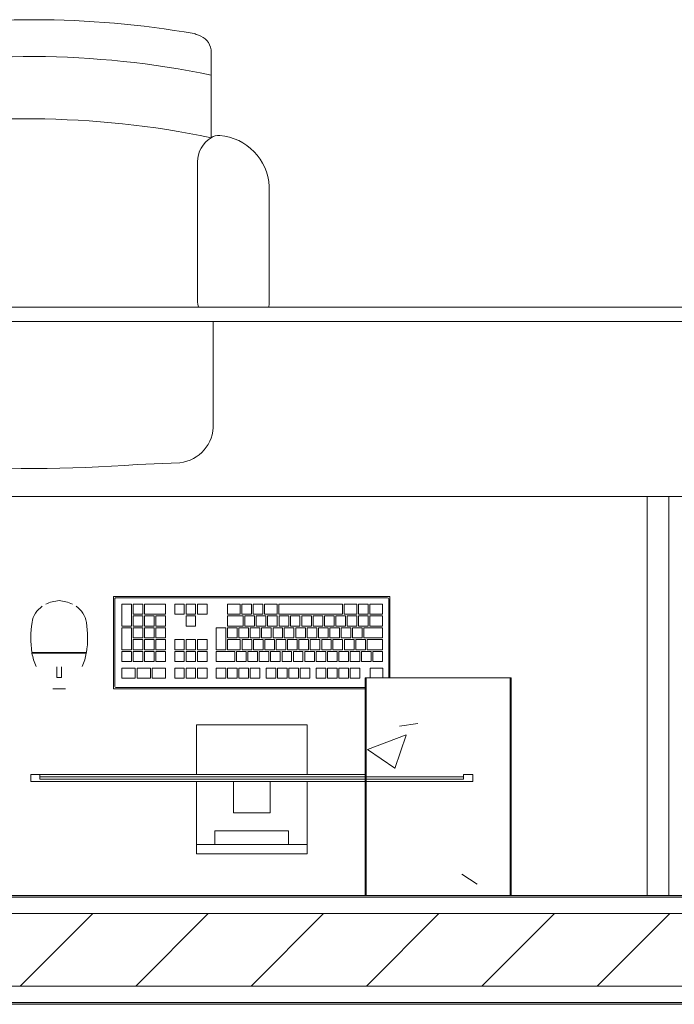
# Model space of a CAD drawing. Header units: metres. Extents: x 2.9 to 42.3, y -72.9 to -49.3.
# Tile 219 of 256: x 22.1 to 23, y -71.9 to -70.6. Entities that reach past the tile are written whole.
import ezdxf

# ---------------------------------------------------------------- set-up
doc = ezdxf.new("R2010")
doc.units = ezdxf.units.M
for name, color, linetype, lineweight in [('A-COLS', 7, 'Continuous', 18), ('A-FLOR', 7, 'Continuous', 18), ('A-GENM', 7, 'Continuous', 18), ('A-WALL', 7, 'Continuous', 18), ('A-WALL-PATT', 7, 'Continuous', 18), ('I-FURN', 7, 'Continuous', 18), ('I-WALL', 7, 'Continuous', 18), ('S-COLS', 7, 'Continuous', 18)]:
    doc.layers.add(name, color=color, linetype=linetype, lineweight=lineweight)
pattern_1 = [(50, (21.555, -62.929), (0.546555, -0.047815), [0.05715, -0.62865]), (355, (21.555, -62.929), (-0.105728, 0.573166), [0.04572, -0.50292]), (100.451, (21.601, -62.933), (0.440828, 0.525349), [0.04857, -0.53427]), (46.184, (21.555, -62.776), (0.813237, -0.12613), [0.08573, -0.94298]), (96.636, (21.623, -62.787), (0.712212, 0.742287), [0.07286, -0.80141]), (351.184, (21.555, -62.776), (0.712217, 0.742274), [0.06858, -0.75438]), (21, (21.631, -62.814), (0.454846, -0.306795), [0.05715, -0.62865]), (326, (21.631, -62.814), (0.185405, 0.55256), [0.04572, -0.50292]), (71.451, (21.669, -62.84), (0.640251, 0.245763), [0.04857, -0.53427]), (37.5, (21.555, -62.929), (0.009261, 0.2536672), [0.02515, -0.47168, 0.02515, -0.48539, -0.50482]), (37.5, (21.555, -62.929), (0.009261, 0.2536672), [-1.007, 0.02515, -0.47968]), (7.5, (21.555, -62.929), (0.2004558, 0.300546), [0.02515, -0.26594, 0.02515, -0.46025, -0.1924]), (7.5, (21.555, -62.929), (0.2004558, 0.300546), [-0.77648, 0.02515, -0.16726]), (327.5, (21.385, -62.929), (0.4067682, -0.0171882), [0.02515, -0.16535, 0.02515, -0.56921, -0.78867]), (327.5, (21.385, -62.929), (0.4067682, -0.0171882), [-0.78486, 0.02515, -0.76352]), (317.5, (21.309, -62.929), (0.444383, 0.0762794), [0.02515, -0.2225, 0.02515, -0.36957, -0.56007]), (317.5, (21.309, -62.929), (0.444383, 0.0762794), [-0.64237, 0.02515, -0.53492])]

# ---------------------------------------------------------------- blocks, each defined once
blk = doc.blocks.new('CADEIRA GIRATÓRIA OPERACIONAL COM BRAÇO - High Back Fully Upholstered-1901921-2PAV')
at = {"layer": 'I-FURN', "color": 253, "true_color": 0xaaaaaa}
for p, q in [((-0.1421, -0.0052), (-0.2007, -0.0078)), ((0.2007, -0.0078), (0.1421, -0.0052)), ((-0.2469, -0.0612), (-0.2469, -0.2023)), ((0.2469, -0.2023), (0.2469, -0.0612)), ((-0.3242, -0.2293), (-0.3242, -0.3887)), ((0.3242, -0.3887), (0.3242, -0.2293)), ((-0.2252, -0.2315), (-0.2252, -0.4225)), ((0.2252, -0.2315), (0.2252, -0.4225)), ((-0.2439, -0.4559), (-0.2439, -0.5772)), ((0.2439, -0.5772), (0.2439, -0.4559))]:
    blk.add_line(p, q, dxfattribs=at)
for centre, radius, start, end in [((0, -1.953), 1.953, 85.8275, 94.1725), ((-0.195, -0.0595), 0.052, 96.2753, 181.8688), ((0.195, -0.0595), 0.052, 358.1312, 83.7247), ((-0.2983, -0.2293), 0.0259, 163.859, 180), ((-0.2539, -0.2315), 0.0287, 360, 19.5958), ((0.2539, -0.2315), 0.0287, 160.4042, 180), ((0.2983, -0.2293), 0.0259, 360, 16.141), ((-0.2492, -0.3843), 0.0751, 183.3831, 264.7806), ((0.2492, -0.3843), 0.0751, 275.2194, 356.6169), ((-0.2643, -0.4225), 0.0391, 301.4893, 360), ((0.2643, -0.4225), 0.0391, 180, 238.5107), ((-0.2543, -0.4408), 0.0184, 264.7806, 304.7545), ((0.0083, 0.7541), 1.236, 258.2294, 281.0827), ((0.2543, -0.4408), 0.0184, 235.2455, 275.2194), ((0.2543, -0.4408), 0.0184, 235.2455, 275.2194), ((0.0063, 0.6682), 1.236, 258.3229, 281.0827), ((-0.2192, -0.5734), 0.0249, 188.7931, 252.7089), ((0.2192, -0.5734), 0.0249, 287.2911, 351.2069), ((-0.1985, -0.5252), 0.0773, 248.6542, 253.5306), ((0, 0.6572), 1.2757, 260.0509, 279.9491), ((0.1985, -0.5252), 0.0773, 286.4694, 291.3458)]:
    blk.add_arc(centre, radius, start, end, dxfattribs=at)
blk = doc.blocks.new('COMPUTADOR_ TECLADO_MONITOR_MOUSE - Keyboard-V11-2PAV')
at = {"layer": 'A-GENM', "color": 253, "true_color": 0xaaaaaa}
for p, q in [((0.0762, 0.2274), (-0.0762, 0.2274)), ((-0.0762, 0.2274), (-0.0762, 0.2147)), ((0.0762, 0.2147), (0.0762, 0.2274)), ((-0.0762, 0.2147), (0.0762, 0.2147)), ((-0.0762, 0.2084), (-0.0762, 0.2147)), ((-0.0762, 0.1278), (-0.0762, 0.2084)), ((0.0508, 0.2147), (-0.0508, 0.2147)), ((-0.0508, 0.2147), (-0.0508, 0.1957)), ((0.0508, 0.1957), (0.0508, 0.2147)), ((0.0762, 0.2147), (0.0762, 0.2084)), ((0.0762, 0.2084), (0.0762, 0.1278)), ((-0.0508, 0.1957), (0.0508, 0.1957)), ((0.0254, 0.1711), (-0.0254, 0.1711)), ((-0.0254, 0.1711), (-0.0254, 0.1278)), ((0.0254, 0.1278), (0.0254, 0.1711)), ((0.3048, 0.1278), (-0.3048, 0.1278)), ((-0.3048, 0.1278), (-0.3048, 0.1183)), ((-0.2921, 0.1183), (-0.2921, 0.1246)), ((-0.2921, 0.1246), (0.2921, 0.1246)), ((0.2921, 0.1246), (-0.2921, 0.1246)), ((-0.2921, 0.1246), (-0.2921, 0.1214)), ((-0.0254, 0.1278), (0.0254, 0.1278)), ((0.2921, 0.1246), (0.2921, 0.1183)), ((0.2921, 0.1214), (0.2921, 0.1246)), ((0.3048, 0.1183), (0.3048, 0.1278)), ((-0.3048, 0.1183), (-0.2921, 0.1183)), ((-0.2921, 0.1214), (0.2921, 0.1214)), ((0.2921, 0.1183), (-0.1563, 0.1183)), ((-0.0762, 0.0496), (-0.0762, 0.1178)), ((0.0762, 0.1178), (0.0762, 0.0496)), ((0.2921, 0.1183), (0.3048, 0.1183)), ((-0.0762, 0.0496), (0.0762, 0.0496)), ((-0.1563, 0), (0.1905, 0)), ((0.1873, -0.0016), (-0.1563, -0.0016)), ((0.1889, -0.1238), (0.1889, -0.0032)), ((0.1905, 0), (0.1905, -0.127)), ((0.2742, 0), (0.2569, 0)), ((-0.1905, -0.127), (-0.1905, -0.015)), ((-0.1889, -0.015), (-0.1889, -0.1238)), ((-0.1808, -0.015), (-0.1808, -0.0285)), ((-0.1632, -0.0285), (-0.1632, -0.015)), ((-0.1358, -0.0146), (-0.149, -0.0146)), ((-0.149, -0.0146), (-0.149, -0.0285)), ((-0.1358, -0.0285), (-0.1358, -0.0146)), ((-0.1201, -0.0146), (-0.1333, -0.0146)), ((-0.1333, -0.0146), (-0.1333, -0.0285)), ((-0.1201, -0.0285), (-0.1201, -0.0146)), ((-0.1044, -0.0146), (-0.1177, -0.0146)), ((-0.1177, -0.0146), (-0.1177, -0.0285)), ((-0.1044, -0.0285), (-0.1044, -0.0146)), ((-0.0887, -0.0146), (-0.102, -0.0146)), ((-0.102, -0.0146), (-0.102, -0.0285)), ((-0.0887, -0.0285), (-0.0887, -0.0146)), ((-0.0668, -0.0146), (-0.0801, -0.0146)), ((-0.0801, -0.0146), (-0.0801, -0.0285)), ((-0.0668, -0.0285), (-0.0668, -0.0146)), ((-0.0512, -0.0146), (-0.0644, -0.0146)), ((-0.0644, -0.0146), (-0.0644, -0.0285)), ((-0.0512, -0.0285), (-0.0512, -0.0146)), ((-0.0355, -0.0146), (-0.0488, -0.0146)), ((-0.0488, -0.0146), (-0.0488, -0.0285)), ((-0.0355, -0.0285), (-0.0355, -0.0146)), ((-0.0198, -0.0146), (-0.0331, -0.0146)), ((-0.0331, -0.0146), (-0.0331, -0.0285)), ((-0.0198, -0.0285), (-0.0198, -0.0146)), ((0.0021, -0.0146), (-0.0112, -0.0146)), ((-0.0112, -0.0146), (-0.0112, -0.0285)), ((0.0021, -0.0285), (0.0021, -0.0146)), ((0.0177, -0.0146), (0.0045, -0.0146)), ((0.0045, -0.0146), (0.0045, -0.0285)), ((0.0177, -0.0285), (0.0177, -0.0146)), ((0.0334, -0.0146), (0.0202, -0.0146)), ((0.0202, -0.0146), (0.0202, -0.0285)), ((0.0334, -0.0285), (0.0334, -0.0146)), ((0.0491, -0.0146), (0.0358, -0.0146)), ((0.0358, -0.0146), (0.0358, -0.0285)), ((0.0491, -0.0285), (0.0491, -0.0146)), ((0.075, -0.0146), (0.0617, -0.0146)), ((0.0617, -0.0146), (0.0617, -0.0285)), ((0.075, -0.0285), (0.075, -0.0146)), ((0.0906, -0.0146), (0.0774, -0.0146)), ((0.0774, -0.0146), (0.0774, -0.0285)), ((0.0906, -0.0285), (0.0906, -0.0146)), ((0.1063, -0.0146), (0.093, -0.0146)), ((0.093, -0.0146), (0.093, -0.0285)), ((0.1063, -0.0285), (0.1063, -0.0146)), ((0.1372, -0.0146), (0.1188, -0.0146)), ((0.1188, -0.0146), (0.1188, -0.0285)), ((0.1372, -0.0285), (0.1372, -0.0146)), ((0.1581, -0.0146), (0.1398, -0.0146)), ((0.1398, -0.0146), (0.1398, -0.0285)), ((0.1581, -0.0285), (0.1581, -0.0146)), ((0.1791, -0.0146), (0.1607, -0.0146)), ((0.1607, -0.0146), (0.1607, -0.0285)), ((0.1791, -0.0285), (0.1791, -0.0146)), ((0.2686, -0.0156), (0.2622, -0.0156)), ((0.2622, -0.0156), (0.2622, -0.0303)), ((0.2686, -0.0303), (0.2686, -0.0156)), ((-0.1808, -0.0285), (-0.1632, -0.0285)), ((-0.1671, -0.0376), (-0.1804, -0.0376)), ((-0.1804, -0.0376), (-0.1804, -0.0515)), ((-0.1671, -0.0515), (-0.1671, -0.0376)), ((-0.1514, -0.0376), (-0.1647, -0.0376)), ((-0.1647, -0.0376), (-0.1647, -0.0515)), ((-0.1514, -0.0515), (-0.1514, -0.0376)), ((-0.149, -0.0285), (-0.1358, -0.0285)), ((-0.1358, -0.0376), (-0.149, -0.0376)), ((-0.149, -0.0376), (-0.149, -0.0515)), ((-0.1358, -0.0515), (-0.1358, -0.0376)), ((-0.1333, -0.0285), (-0.1201, -0.0285)), ((-0.1201, -0.0376), (-0.1333, -0.0376)), ((-0.1333, -0.0376), (-0.1333, -0.0515)), ((-0.1201, -0.0515), (-0.1201, -0.0376)), ((-0.1177, -0.0285), (-0.1044, -0.0285)), ((-0.1044, -0.0376), (-0.1177, -0.0376)), ((-0.1177, -0.0376), (-0.1177, -0.0515)), ((-0.1044, -0.0515), (-0.1044, -0.0376)), ((-0.102, -0.0285), (-0.0887, -0.0285)), ((-0.0887, -0.0376), (-0.102, -0.0376)), ((-0.102, -0.0376), (-0.102, -0.0515)), ((-0.0887, -0.0515), (-0.0887, -0.0376)), ((-0.0731, -0.0376), (-0.0863, -0.0376)), ((-0.0863, -0.0376), (-0.0863, -0.0515)), ((-0.0801, -0.0285), (-0.0668, -0.0285)), ((-0.0731, -0.0515), (-0.0731, -0.0376)), ((-0.0574, -0.0376), (-0.0706, -0.0376)), ((-0.0706, -0.0376), (-0.0706, -0.0515)), ((-0.0644, -0.0285), (-0.0512, -0.0285)), ((-0.0574, -0.0515), (-0.0574, -0.0376)), ((-0.0417, -0.0376), (-0.055, -0.0376)), ((-0.055, -0.0376), (-0.055, -0.0515)), ((-0.0488, -0.0285), (-0.0355, -0.0285)), ((-0.0417, -0.0515), (-0.0417, -0.0376)), ((-0.026, -0.0376), (-0.0393, -0.0376)), ((-0.0393, -0.0376), (-0.0393, -0.0515)), ((-0.0331, -0.0285), (-0.0198, -0.0285)), ((-0.026, -0.0515), (-0.026, -0.0376)), ((-0.0103, -0.0376), (-0.0236, -0.0376)), ((-0.0236, -0.0376), (-0.0236, -0.0515)), ((-0.0112, -0.0285), (0.0021, -0.0285)), ((-0.0103, -0.0515), (-0.0103, -0.0376)), ((0.0053, -0.0376), (-0.0079, -0.0376)), ((-0.0079, -0.0376), (-0.0079, -0.0515)), ((0.0045, -0.0285), (0.0177, -0.0285)), ((0.0053, -0.0515), (0.0053, -0.0376)), ((0.021, -0.0376), (0.0077, -0.0376)), ((0.0077, -0.0376), (0.0077, -0.0515)), ((0.0202, -0.0285), (0.0334, -0.0285)), ((0.021, -0.0515), (0.021, -0.0376)), ((0.0491, -0.0376), (0.0234, -0.0376)), ((0.0234, -0.0376), (0.0234, -0.0515)), ((0.0358, -0.0285), (0.0491, -0.0285)), ((0.0491, -0.0515), (0.0491, -0.0376)), ((0.0617, -0.0285), (0.075, -0.0285)), ((0.075, -0.0376), (0.0617, -0.0376)), ((0.0617, -0.0376), (0.0617, -0.0515)), ((0.075, -0.0515), (0.075, -0.0376)), ((0.0774, -0.0285), (0.0906, -0.0285)), ((0.0906, -0.0376), (0.0774, -0.0376)), ((0.0774, -0.0376), (0.0774, -0.0515)), ((0.0906, -0.0515), (0.0906, -0.0376)), ((0.093, -0.0285), (0.1063, -0.0285)), ((0.1063, -0.0376), (0.093, -0.0376)), ((0.093, -0.0376), (0.093, -0.0515)), ((0.1063, -0.0515), (0.1063, -0.0376)), ((0.1188, -0.0285), (0.1372, -0.0285)), ((0.1321, -0.0376), (0.1188, -0.0376)), ((0.1188, -0.0376), (0.1188, -0.0515)), ((0.1321, -0.0515), (0.1321, -0.0376)), ((0.1477, -0.0376), (0.1345, -0.0376)), ((0.1345, -0.0376), (0.1345, -0.0515)), ((0.1398, -0.0285), (0.1581, -0.0285)), ((0.1477, -0.0515), (0.1477, -0.0376)), ((0.1634, -0.0376), (0.1501, -0.0376)), ((0.1501, -0.0376), (0.1501, -0.0515)), ((0.1607, -0.0285), (0.1791, -0.0285)), ((0.1634, -0.0515), (0.1634, -0.0376)), ((0.1791, -0.0376), (0.1658, -0.0376)), ((0.1658, -0.0376), (0.1658, -0.0515)), ((0.1791, -0.0515), (0.1791, -0.0376)), ((-0.1804, -0.0515), (-0.1671, -0.0515)), ((-0.1591, -0.0539), (-0.1804, -0.0539)), ((-0.1804, -0.0539), (-0.1804, -0.0678)), ((-0.1647, -0.0515), (-0.1514, -0.0515)), ((-0.1591, -0.0678), (-0.1591, -0.0539)), ((-0.1434, -0.0539), (-0.1566, -0.0539)), ((-0.1566, -0.0539), (-0.1566, -0.0678)), ((-0.149, -0.0515), (-0.1358, -0.0515)), ((-0.1434, -0.0678), (-0.1434, -0.0539)), ((-0.1277, -0.0539), (-0.141, -0.0539)), ((-0.141, -0.0539), (-0.141, -0.0678)), ((-0.1333, -0.0515), (-0.1201, -0.0515)), ((-0.1277, -0.0678), (-0.1277, -0.0539)), ((-0.112, -0.0539), (-0.1253, -0.0539)), ((-0.1253, -0.0539), (-0.1253, -0.0678)), ((-0.1177, -0.0515), (-0.1044, -0.0515)), ((-0.112, -0.0678), (-0.112, -0.0539)), ((-0.0964, -0.0539), (-0.1096, -0.0539)), ((-0.1096, -0.0539), (-0.1096, -0.0678)), ((-0.102, -0.0515), (-0.0887, -0.0515)), ((-0.0964, -0.0678), (-0.0964, -0.0539)), ((-0.0807, -0.0539), (-0.0939, -0.0539)), ((-0.0939, -0.0539), (-0.0939, -0.0678)), ((-0.0863, -0.0515), (-0.0731, -0.0515)), ((-0.0807, -0.0678), (-0.0807, -0.0539)), ((-0.065, -0.0539), (-0.0783, -0.0539)), ((-0.0783, -0.0539), (-0.0783, -0.0678)), ((-0.0706, -0.0515), (-0.0574, -0.0515)), ((-0.065, -0.0678), (-0.065, -0.0539)), ((-0.0493, -0.0539), (-0.0626, -0.0539)), ((-0.0626, -0.0539), (-0.0626, -0.0678)), ((-0.055, -0.0515), (-0.0417, -0.0515)), ((-0.0493, -0.0678), (-0.0493, -0.0539)), ((-0.0336, -0.0539), (-0.0469, -0.0539)), ((-0.0469, -0.0539), (-0.0469, -0.0678)), ((-0.0393, -0.0515), (-0.026, -0.0515)), ((-0.0336, -0.0678), (-0.0336, -0.0539)), ((-0.018, -0.0539), (-0.0312, -0.0539)), ((-0.0312, -0.0539), (-0.0312, -0.0678)), ((-0.0236, -0.0515), (-0.0103, -0.0515)), ((-0.018, -0.0678), (-0.018, -0.0539)), ((-0.0023, -0.0539), (-0.0156, -0.0539)), ((-0.0156, -0.0539), (-0.0156, -0.0678)), ((-0.0079, -0.0515), (0.0053, -0.0515)), ((-0.0023, -0.0678), (-0.0023, -0.0539)), ((0.0134, -0.0539), (0.0001, -0.0539)), ((0.0001, -0.0539), (0.0001, -0.0678)), ((0.0077, -0.0515), (0.021, -0.0515)), ((0.0134, -0.0678), (0.0134, -0.0539)), ((0.0334, -0.0539), (0.0158, -0.0539)), ((0.0158, -0.0539), (0.0158, -0.0678)), ((0.0234, -0.0515), (0.0491, -0.0515)), ((0.0334, -0.0678), (0.0334, -0.0539)), ((0.0491, -0.0539), (0.0359, -0.0539)), ((0.0359, -0.0539), (0.0359, -0.0841)), ((0.0491, -0.0841), (0.0491, -0.0539)), ((0.0617, -0.0515), (0.075, -0.0515)), ((0.0617, -0.0539), (0.0617, -0.0678)), ((0.075, -0.0539), (0.0617, -0.0539)), ((0.075, -0.0678), (0.075, -0.0539)), ((0.0774, -0.0515), (0.0906, -0.0515)), ((0.0774, -0.0539), (0.0774, -0.0678)), ((0.0906, -0.0539), (0.0774, -0.0539)), ((0.0906, -0.0678), (0.0906, -0.0539)), ((0.093, -0.0515), (0.1063, -0.0515)), ((0.093, -0.0539), (0.093, -0.0678)), ((0.1063, -0.0539), (0.093, -0.0539)), ((0.1063, -0.0678), (0.1063, -0.0539)), ((0.1188, -0.0515), (0.1321, -0.0515)), ((0.1321, -0.0539), (0.1188, -0.0539)), ((0.1188, -0.0539), (0.1188, -0.0678)), ((0.1321, -0.0678), (0.1321, -0.0539)), ((0.1345, -0.0515), (0.1477, -0.0515)), ((0.1477, -0.0539), (0.1345, -0.0539)), ((0.1345, -0.0539), (0.1345, -0.0678)), ((0.1477, -0.0678), (0.1477, -0.0539)), ((0.1501, -0.0515), (0.1634, -0.0515)), ((0.1634, -0.0539), (0.1501, -0.0539)), ((0.1501, -0.0539), (0.1501, -0.0678)), ((0.1634, -0.0678), (0.1634, -0.0539)), ((0.1658, -0.0515), (0.1791, -0.0515)), ((0.1791, -0.0539), (0.1658, -0.0539)), ((0.1658, -0.0539), (0.1658, -0.0841)), ((0.1791, -0.0841), (0.1791, -0.0539)), ((0.3031, -0.0502), (0.228, -0.0502)), ((0.303, -0.0493), (0.2281, -0.0493)), ((0.229, -0.0493), (0.229, -0.0502)), ((0.229, -0.0502), (0.229, -0.0493)), ((0.3022, -0.0502), (0.3022, -0.0493)), ((0.3022, -0.0493), (0.3022, -0.0502)), ((-0.1804, -0.0678), (-0.1591, -0.0678)), ((-0.1566, -0.0678), (-0.1434, -0.0678)), ((-0.141, -0.0678), (-0.1277, -0.0678)), ((-0.1253, -0.0678), (-0.112, -0.0678)), ((-0.1096, -0.0678), (-0.0964, -0.0678)), ((-0.0939, -0.0678), (-0.0807, -0.0678)), ((-0.0783, -0.0678), (-0.065, -0.0678)), ((-0.0626, -0.0678), (-0.0493, -0.0678)), ((-0.0469, -0.0678), (-0.0336, -0.0678)), ((-0.0312, -0.0678), (-0.018, -0.0678)), ((-0.0156, -0.0678), (-0.0023, -0.0678)), ((0.0001, -0.0678), (0.0134, -0.0678)), ((0.0158, -0.0678), (0.0334, -0.0678)), ((0.0617, -0.0678), (0.075, -0.0678)), ((0.0774, -0.0678), (0.0906, -0.0678)), ((0.093, -0.0678), (0.1063, -0.0678)), ((0.1188, -0.0678), (0.1321, -0.0678)), ((0.1345, -0.0678), (0.1477, -0.0678)), ((0.1501, -0.0678), (0.1634, -0.0678)), ((-0.1547, -0.0702), (-0.1804, -0.0702)), ((-0.1804, -0.0702), (-0.1804, -0.0841)), ((-0.1547, -0.0841), (-0.1547, -0.0702)), ((-0.139, -0.0702), (-0.1523, -0.0702)), ((-0.1523, -0.0702), (-0.1523, -0.0841)), ((-0.139, -0.0841), (-0.139, -0.0702)), ((-0.1233, -0.0702), (-0.1366, -0.0702)), ((-0.1366, -0.0702), (-0.1366, -0.0841)), ((-0.1233, -0.0841), (-0.1233, -0.0702)), ((-0.1076, -0.0702), (-0.1209, -0.0702)), ((-0.1209, -0.0702), (-0.1209, -0.0841)), ((-0.1076, -0.0841), (-0.1076, -0.0702)), ((-0.092, -0.0702), (-0.1052, -0.0702)), ((-0.1052, -0.0702), (-0.1052, -0.0841)), ((-0.092, -0.0841), (-0.092, -0.0702)), ((-0.0763, -0.0702), (-0.0896, -0.0702)), ((-0.0896, -0.0702), (-0.0896, -0.0841)), ((-0.0763, -0.0841), (-0.0763, -0.0702)), ((-0.0606, -0.0702), (-0.0739, -0.0702)), ((-0.0739, -0.0702), (-0.0739, -0.0841)), ((-0.0606, -0.0841), (-0.0606, -0.0702)), ((-0.0449, -0.0702), (-0.0582, -0.0702)), ((-0.0582, -0.0702), (-0.0582, -0.0841)), ((-0.0449, -0.0841), (-0.0449, -0.0702)), ((-0.0293, -0.0702), (-0.0425, -0.0702)), ((-0.0425, -0.0702), (-0.0425, -0.0841)), ((-0.0293, -0.0841), (-0.0293, -0.0702)), ((-0.0136, -0.0702), (-0.0268, -0.0702)), ((-0.0268, -0.0702), (-0.0268, -0.0841)), ((-0.0136, -0.0841), (-0.0136, -0.0702)), ((0.0021, -0.0702), (-0.0112, -0.0702)), ((-0.0112, -0.0702), (-0.0112, -0.0841)), ((0.0021, -0.0841), (0.0021, -0.0702)), ((0.0178, -0.0702), (0.0045, -0.0702)), ((0.0045, -0.0702), (0.0045, -0.0841)), ((0.0178, -0.0841), (0.0178, -0.0702)), ((0.0334, -0.0702), (0.0202, -0.0702)), ((0.0202, -0.0702), (0.0202, -0.0841)), ((0.0334, -0.0841), (0.0334, -0.0702)), ((0.1321, -0.0702), (0.1188, -0.0702)), ((0.1188, -0.0702), (0.1188, -0.0841)), ((0.1321, -0.0841), (0.1321, -0.0702)), ((0.1477, -0.0702), (0.1345, -0.0702)), ((0.1345, -0.0702), (0.1345, -0.0841)), ((0.1477, -0.0841), (0.1477, -0.0702)), ((0.1634, -0.0702), (0.1501, -0.0702)), ((0.1501, -0.0702), (0.1501, -0.0841)), ((0.1634, -0.0841), (0.1634, -0.0702)), ((-0.1804, -0.0841), (-0.1547, -0.0841)), ((-0.163, -0.0865), (-0.1804, -0.0865)), ((-0.1804, -0.0865), (-0.1804, -0.1004)), ((-0.163, -0.1004), (-0.163, -0.0865)), ((-0.1473, -0.0865), (-0.1606, -0.0865)), ((-0.1606, -0.0865), (-0.1606, -0.1004)), ((-0.1523, -0.0841), (-0.139, -0.0841)), ((-0.1473, -0.1004), (-0.1473, -0.0865)), ((-0.1317, -0.0865), (-0.1449, -0.0865)), ((-0.1449, -0.0865), (-0.1449, -0.1004)), ((-0.1366, -0.0841), (-0.1233, -0.0841)), ((-0.1317, -0.1004), (-0.1317, -0.0865)), ((-0.116, -0.0865), (-0.1292, -0.0865)), ((-0.1292, -0.0865), (-0.1292, -0.1004)), ((-0.1209, -0.0841), (-0.1076, -0.0841)), ((-0.116, -0.1004), (-0.116, -0.0865)), ((-0.1003, -0.0865), (-0.1136, -0.0865)), ((-0.1136, -0.0865), (-0.1136, -0.1004)), ((-0.1052, -0.0841), (-0.092, -0.0841)), ((-0.1003, -0.1004), (-0.1003, -0.0865)), ((-0.0846, -0.0865), (-0.0979, -0.0865)), ((-0.0979, -0.0865), (-0.0979, -0.1004)), ((-0.0896, -0.0841), (-0.0763, -0.0841)), ((-0.0846, -0.1004), (-0.0846, -0.0865)), ((-0.069, -0.0865), (-0.0822, -0.0865)), ((-0.0822, -0.0865), (-0.0822, -0.1004)), ((-0.0739, -0.0841), (-0.0606, -0.0841)), ((-0.069, -0.1004), (-0.069, -0.0865)), ((-0.0533, -0.0865), (-0.0665, -0.0865)), ((-0.0665, -0.0865), (-0.0665, -0.1004)), ((-0.0582, -0.0841), (-0.0449, -0.0841)), ((-0.0533, -0.1004), (-0.0533, -0.0865)), ((-0.0376, -0.0865), (-0.0509, -0.0865)), ((-0.0509, -0.0865), (-0.0509, -0.1004)), ((-0.0425, -0.0841), (-0.0293, -0.0841)), ((-0.0376, -0.1004), (-0.0376, -0.0865)), ((-0.0219, -0.0865), (-0.0352, -0.0865)), ((-0.0352, -0.0865), (-0.0352, -0.1004)), ((-0.0268, -0.0841), (-0.0136, -0.0841)), ((-0.0219, -0.1004), (-0.0219, -0.0865)), ((-0.0062, -0.0865), (-0.0195, -0.0865)), ((-0.0195, -0.0865), (-0.0195, -0.1004)), ((-0.0112, -0.0841), (0.0021, -0.0841)), ((-0.0062, -0.1004), (-0.0062, -0.0865)), ((0.0094, -0.0865), (-0.0038, -0.0865)), ((-0.0038, -0.0865), (-0.0038, -0.1004)), ((0.0045, -0.0841), (0.0178, -0.0841)), ((0.0094, -0.1004), (0.0094, -0.0865)), ((0.0334, -0.0865), (0.0118, -0.0865)), ((0.0118, -0.0865), (0.0118, -0.1004)), ((0.0202, -0.0841), (0.0334, -0.0841)), ((0.0334, -0.1004), (0.0334, -0.0865)), ((0.0359, -0.0841), (0.0491, -0.0841)), ((0.0906, -0.0865), (0.0774, -0.0865)), ((0.0774, -0.0865), (0.0774, -0.1004)), ((0.0906, -0.1004), (0.0906, -0.0865)), ((0.1188, -0.0841), (0.1321, -0.0841)), ((0.1321, -0.0865), (0.1188, -0.0865)), ((0.1188, -0.0865), (0.1188, -0.1004)), ((0.1321, -0.1004), (0.1321, -0.0865)), ((0.1345, -0.0841), (0.1477, -0.0841)), ((0.1477, -0.0865), (0.1345, -0.0865)), ((0.1345, -0.0865), (0.1345, -0.1004)), ((0.1477, -0.1004), (0.1477, -0.0865)), ((0.1501, -0.0841), (0.1634, -0.0841)), ((0.1634, -0.0865), (0.1501, -0.0865)), ((0.1501, -0.0865), (0.1501, -0.1004)), ((0.1634, -0.1004), (0.1634, -0.0865)), ((0.1658, -0.0841), (0.1791, -0.0841)), ((0.1791, -0.0865), (0.1658, -0.0865)), ((0.1658, -0.0865), (0.1658, -0.1167)), ((0.1791, -0.1167), (0.1791, -0.0865)), ((-0.1804, -0.1004), (-0.163, -0.1004)), ((-0.163, -0.1028), (-0.1804, -0.1028)), ((-0.1804, -0.1028), (-0.1804, -0.1167)), ((-0.163, -0.1167), (-0.163, -0.1028)), ((-0.1606, -0.1004), (-0.1473, -0.1004)), ((-0.1473, -0.1028), (-0.1606, -0.1028)), ((-0.1606, -0.1028), (-0.1606, -0.1167)), ((-0.1473, -0.1167), (-0.1473, -0.1028)), ((-0.1449, -0.1004), (-0.1317, -0.1004)), ((-0.1275, -0.1028), (-0.1449, -0.1028)), ((-0.1449, -0.1028), (-0.1449, -0.1167)), ((-0.1292, -0.1004), (-0.116, -0.1004)), ((-0.1275, -0.1167), (-0.1275, -0.1028)), ((-0.0372, -0.1028), (-0.1251, -0.1028)), ((-0.1251, -0.1028), (-0.1251, -0.1167)), ((-0.1136, -0.1004), (-0.1003, -0.1004)), ((-0.0979, -0.1004), (-0.0846, -0.1004)), ((-0.0822, -0.1004), (-0.069, -0.1004)), ((-0.0665, -0.1004), (-0.0533, -0.1004)), ((-0.0509, -0.1004), (-0.0376, -0.1004)), ((-0.0372, -0.1167), (-0.0372, -0.1028)), ((-0.0352, -0.1004), (-0.0219, -0.1004)), ((-0.0176, -0.1028), (-0.0348, -0.1028)), ((-0.0348, -0.1028), (-0.0348, -0.1167)), ((-0.0195, -0.1004), (-0.0062, -0.1004)), ((-0.0176, -0.1167), (-0.0176, -0.1028)), ((-0.0019, -0.1028), (-0.0152, -0.1028)), ((-0.0152, -0.1028), (-0.0152, -0.1167)), ((-0.0038, -0.1004), (0.0094, -0.1004)), ((-0.0019, -0.1167), (-0.0019, -0.1028)), ((0.0138, -0.1028), (0.0005, -0.1028)), ((0.0005, -0.1028), (0.0005, -0.1167)), ((0.0118, -0.1004), (0.0334, -0.1004)), ((0.0138, -0.1167), (0.0138, -0.1028)), ((0.0334, -0.1028), (0.0162, -0.1028)), ((0.0162, -0.1028), (0.0162, -0.1167)), ((0.0334, -0.1167), (0.0334, -0.1028)), ((0.0617, -0.1028), (0.0617, -0.1167)), ((0.075, -0.1028), (0.0617, -0.1028)), ((0.075, -0.1167), (0.075, -0.1028)), ((0.0774, -0.1004), (0.0906, -0.1004)), ((0.0774, -0.1028), (0.0774, -0.1167)), ((0.0906, -0.1028), (0.0774, -0.1028)), ((0.0906, -0.1167), (0.0906, -0.1028)), ((0.093, -0.1028), (0.093, -0.1167)), ((0.1063, -0.1028), (0.093, -0.1028)), ((0.1063, -0.1167), (0.1063, -0.1028)), ((0.1188, -0.1004), (0.1321, -0.1004)), ((0.1477, -0.1028), (0.1188, -0.1028)), ((0.1188, -0.1028), (0.1188, -0.1167)), ((0.1345, -0.1004), (0.1477, -0.1004)), ((0.1477, -0.1167), (0.1477, -0.1028)), ((0.1501, -0.1004), (0.1634, -0.1004)), ((0.1634, -0.1028), (0.1501, -0.1028)), ((0.1501, -0.1028), (0.1501, -0.1167)), ((0.1634, -0.1167), (0.1634, -0.1028)), ((-0.1804, -0.1167), (-0.163, -0.1167)), ((-0.1606, -0.1167), (-0.1473, -0.1167)), ((-0.1449, -0.1167), (-0.1275, -0.1167)), ((-0.1251, -0.1167), (-0.0372, -0.1167)), ((-0.0348, -0.1167), (-0.0176, -0.1167)), ((-0.0152, -0.1167), (-0.0019, -0.1167)), ((0.0005, -0.1167), (0.0138, -0.1167)), ((0.0162, -0.1167), (0.0334, -0.1167)), ((0.0617, -0.1167), (0.075, -0.1167)), ((0.0774, -0.1167), (0.0906, -0.1167)), ((0.093, -0.1167), (0.1063, -0.1167)), ((0.1188, -0.1167), (0.1477, -0.1167)), ((0.1501, -0.1167), (0.1634, -0.1167)), ((0.1658, -0.1167), (0.1791, -0.1167)), ((0.1905, -0.127), (-0.1905, -0.127)), ((-0.1873, -0.1254), (0.1873, -0.1254))]:
    blk.add_line(p, q, dxfattribs=at)
for centre, radius, start, end in [((0.1873, -0.0032), 0.00159, 0, 90), ((0.3085, -0.0631), 0.0815, 156.5946, 170.2657), ((0.2227, -0.0631), 0.0815, 9.7343, 23.4054), ((0.3509, -0.0704), 0.1246, 170.6435, 189.7343), ((0.1802, -0.0704), 0.1246, 350.2657, 9.3565), ((0.2619, -0.0857), 0.0343, 189.7343, 235.0949), ((0.2692, -0.0857), 0.0343, 304.9051, 350.2657), ((0.2697, -0.0694), 0.0523, 244.5006, 265.4994), ((0.2615, -0.0694), 0.0523, 274.5006, 295.4994), ((-0.1873, -0.1238), 0.00159, 180, 270), ((0.1873, -0.1238), 0.00159, 270, 0)]:
    blk.add_arc(centre, radius, start, end, dxfattribs=at)
blk = doc.blocks.new('Led_Stripe_11805 - Led_Stripe_11805-7525408-2PAV')
at = {"layer": 'A-GENM', "color": 253, "true_color": 0xaaaaaa}
for p, q in [((-3, 0.01), (3, 0.01)), ((3, -0.01), (-3, -0.01))]:
    blk.add_line(p, q, dxfattribs=at)
blk = doc.blocks.new('4 GRE - ESCOLA DE CINEMA E AUDIOVISUAL CINE REX R07_rvt-1-2PAV')
at = {"layer": 'A-WALL-PATT', "true_color": 0xd4d4d4}
h = blk.add_hatch(dxfattribs=at)
h.set_pattern_fill('FP_1', color=254, style=0, pattern_type=2)
h.set_pattern_definition(pattern_1)
h.paths.add_polyline_path([(20.7433, -71.7956), (26.8885, -71.7956), (26.8885, -71.7931), (20.3114, -71.7931), (20.31, -71.7956), (20.4353, -71.7956)])
h.paths.add_polyline_path([(17.436, -71.7956), (17.4385, -71.7956), (17.4385, -71.7931), (17.436, -71.7931)])
h.paths.add_polyline_path([(39.8676, -71.7956), (40.1673, -71.7956), (40.1673, -71.7933), (34.6726, -71.7931), (34.6726, -71.7956), (37.3764, -71.7956)])
h.paths.add_polyline_path([(34.6026, -71.7956), (34.6026, -71.7931), (28.5335, -71.7931), (28.5335, -71.7956), (34.2962, -71.7956)])
h.paths.add_polyline_path([(17.5835, -71.7956), (18.9385, -71.7956), (18.9385, -71.7931), (17.5835, -71.7931)])
h.paths.add_polyline_path([(19.0835, -71.7956), (20.2847, -71.7952), (20.2834, -71.7931), (19.0835, -71.7931)])
h.paths.add_polyline_path([(27.0335, -71.7956), (28.3885, -71.7956), (28.3885, -71.7931), (27.0335, -71.7931)])
h = blk.add_hatch(dxfattribs=at)
h.set_pattern_fill('FP_2', color=254, style=0, pattern_type=2)
h.set_pattern_definition([(45, (21.555, -62.929), (-0.0795495, 0.0795495), [])])
h.paths.add_polyline_path([(26.9037, -71.9181), (40.1673, -71.9181), (40.1673, -71.8181), (17.436, -71.8181), (17.436, -71.8793), (17.0502, -71.8793), (17.0502, -71.9181), (26.2877, -71.9181)])
h = blk.add_hatch(dxfattribs=at)
h.set_pattern_fill('FP_1', color=254, style=0, pattern_type=2)
h.set_pattern_definition(pattern_1)
h.paths.add_polyline_path([(26.9037, -71.9431), (40.1673, -71.9431), (40.1673, -71.9406), (17.0502, -71.9406), (17.0502, -71.9431), (26.2877, -71.9431)])
at = {"layer": 'S-COLS', "true_color": 0xaaaaaa}
h = blk.add_hatch(dxfattribs=at)
h.set_pattern_fill('FP_1', color=253, style=0, pattern_type=2)
h.set_pattern_definition(pattern_1)
h.paths.add_polyline_path([(22.5873, -71.7931), (22.7873, -71.7931), (22.7873, -71.4931), (22.5873, -71.4931), (22.5873, -71.6258)])
at = {"layer": 'A-FLOR', "color": 253, "true_color": 0xaaaaaa}
for p, q in [((22.976, -71.2431), (21.046, -71.2431)), ((24.936, -71.2431), (23.006, -71.2431))]:
    blk.add_line(p, q, dxfattribs=at)
at = {"layer": 'A-WALL', "color": 253, "true_color": 0xaaaaaa}
for p, q in [((26.8885, -71.7956), (19.0835, -71.7956)), ((22.976, -71.7931), (21.046, -71.7931)), ((24.936, -71.7931), (23.006, -71.7931)), ((26.911, -71.8181), (19.061, -71.8181)), ((40.1673, -71.9181), (17.0502, -71.9181)), ((40.1673, -71.9406), (17.0502, -71.9406)), ((17.0502, -71.9431), (40.1673, -71.9431))]:
    blk.add_line(p, q, dxfattribs=at)
at = {"layer": 'I-WALL', "color": 253, "true_color": 0xaaaaaa}
for p, q in [((22.976, -71.7931), (22.976, -71.2431)), ((23.006, -71.2431), (22.976, -71.2431)), ((23.006, -71.2431), (23.006, -71.7931)), ((22.976, -71.7931), (23.006, -71.7931))]:
    blk.add_line(p, q, dxfattribs=at)
at = {"layer": 'S-COLS', "color": 253, "true_color": 0xaaaaaa}
for p, q in [((22.7873, -71.4931), (22.5873, -71.4931)), ((22.5873, -71.4931), (22.5873, -71.7931)), ((22.7873, -71.7931), (22.7873, -71.4931)), ((22.5873, -71.7931), (22.7873, -71.7931))]:
    blk.add_line(p, q, dxfattribs=at)
at = {"layer": 'A-GENM', "color": 253, "lineweight": 18, "true_color": 0xaaaaaa, "extrusion": (0, 0, -1), "rotation": 180}
blk.add_blockref('Led_Stripe_11805 - Led_Stripe_11805-7525408-2PAV', (-22.986, -70.9919), dxfattribs=at)
at = {"layer": 'A-GENM', "color": 253, "lineweight": 18, "true_color": 0xaaaaaa, "rotation": 180}
blk.add_blockref('COMPUTADOR_ TECLADO_MONITOR_MOUSE - Keyboard-V11-2PAV', (22.431, -71.5081), dxfattribs=at)
at = {"layer": 'I-FURN', "color": 253, "lineweight": 18, "true_color": 0xaaaaaa, "rotation": 180}
blk.add_blockref('CADEIRA GIRATÓRIA OPERACIONAL COM BRAÇO - High Back Fully Upholstered-1901921-2PAV', (22.131, -71.2043), dxfattribs=at)
blk = doc.blocks.new('Family - P55-300272-2PAV')
at = {"layer": 'S-COLS', "color": 253, "true_color": 0xaaaaaa}
for p, q in [((-0.1, 0.15), (-0.1, -0.15)), ((0.1, 0.15), (-0.1, 0.15)), ((0.1, -0.15), (0.1, 0.15)), ((-0.1, -0.15), (0.1, -0.15))]:
    blk.add_line(p, q, dxfattribs=at)
blk = doc.blocks.new('Family - P55-301636-2PAV')
at = {"layer": 'S-COLS', "color": 253, "true_color": 0xaaaaaa}
for p, q in [((-0.1, 0.15), (-0.1, -0.15)), ((0.1, 0.15), (-0.1, 0.15)), ((0.1, -0.15), (0.1, 0.15)), ((-0.1, -0.15), (0.1, -0.15))]:
    blk.add_line(p, q, dxfattribs=at)
blk = doc.blocks.new('ESTRUTURAL CINE REX _011_IFC-1-2PAV')
at = {"layer": 'A-COLS', "color": 253, "lineweight": 18, "true_color": 0xaaaaaa}
blk.add_blockref('Family - P55-301636-2PAV', (22.6886, -71.6431), dxfattribs=at)
at = {"layer": 'S-COLS', "color": 253, "lineweight": 18, "true_color": 0xaaaaaa}
blk.add_blockref('Family - P55-300272-2PAV', (22.6886, -71.6431), dxfattribs=at)

msp = doc.modelspace()

# ---------------------------------------------------------------- block references
at = {"lineweight": 5}
for name in ['4 GRE - ESCOLA DE CINEMA E AUDIOVISUAL CINE REX R07_rvt-1-2PAV', 'ESTRUTURAL CINE REX _011_IFC-1-2PAV']:
    msp.add_blockref(name, (0, 0), dxfattribs=at)

doc.saveas('drawing.dxf')
